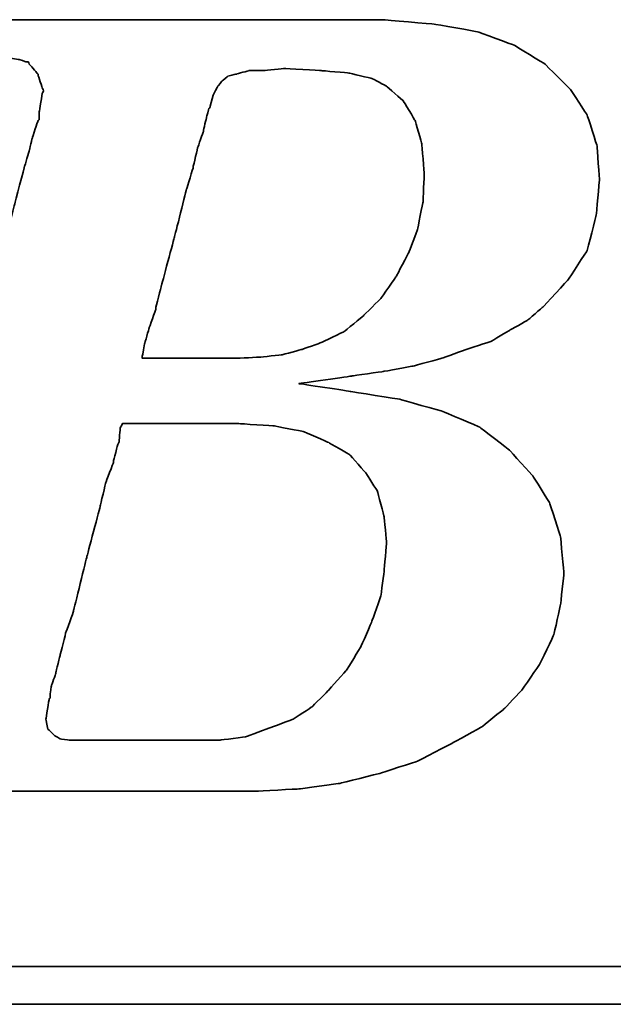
# Model space of a CAD drawing. Header units: millimetres. Extents: x 64 to 440, y -25 to 98.
# Tile 31 of 49: x 312.5 to 314.51, y 9.62 to 12.95. Entities that reach past the tile are written whole.
import ezdxf

# ---------------------------------------------------------------- set-up
doc = ezdxf.new("R2010")
doc.units = ezdxf.units.MM
doc.header["$LTSCALE"] = 0.15
doc.layers.add('DIM', color=4, linetype='CONTINUOUS')
doc.layers.add('layer 1', color=7, linetype='CONTINUOUS')

# ---------------------------------------------------------------- blocks, each defined once
blk = doc.blocks.new('TBI MOTION logo(完整正式版)')
at = {"layer": 'layer 1', "color": 22, "lineweight": 35}
for points, knots in [([(-64.65375, -6.86375), (-64.65375, -6.86375), (-64.84375, -7.29625), (-64.84375, -7.29625), (-64.84375, -7.29625), (-64.84375, -7.29625), (-64.86875, -7.34375), (-64.86875, -7.34375), (-64.86875, -7.34375), (-64.86875, -7.34375), (-64.86875, -7.36875), (-64.86875, -7.36875), (-64.86875, -7.36875), (-64.86875, -7.36875), (-65.15375, -7.65375), (-65.15375, -7.65375), (-65.15375, -7.65375), (-65.15375, -7.65375), (-65.17875, -7.65375), (-65.17875, -7.65375), (-65.17875, -7.65375), (-65.17875, -7.65375), (-65.20375, -7.67875), (-65.20375, -7.67875), (-65.20375, -7.67875), (-65.20375, -7.67875), (-65.58875, -7.87125), (-65.58875, -7.87125), (-65.58875, -7.87125), (-65.58875, -7.87125), (-65.63375, -7.87125), (-65.63375, -7.87125), (-65.63375, -7.87125), (-65.63375, -7.87125), (-65.65875, -7.89375), (-65.65875, -7.89375), (-65.65875, -7.89375), (-65.65875, -7.89375), (-66.09375, -7.94375), (-66.09375, -7.94375), (-66.09375, -7.94375), (-66.09375, -7.94375), (-66.11375, -7.94375), (-66.11375, -7.94375), (-66.11375, -7.94375), (-66.11375, -7.94375), (-66.16375, -7.94375), (-66.16375, -7.94375), (-66.16375, -7.94375), (-66.16375, -7.94375), (-66.30875, -7.94375), (-66.30875, -7.94375), (-66.30875, -7.94375), (-66.30875, -7.94375), (-66.69375, -7.94375), (-66.69375, -7.94375), (-66.69375, -7.94375), (-66.69375, -7.94375), (-67.07375, -7.94375), (-67.07375, -7.94375), (-67.07375, -7.94375), (-67.07375, -7.94375), (-67.12375, -7.94375), (-67.12375, -7.94375), (-67.12375, -7.94375), (-67.12375, -7.94375), (-67.12375, -7.96625), (-67.12375, -7.96625), (-67.12375, -7.96625), (-67.12375, -7.96625), (-67.14875, -7.99125), (-67.14875, -7.99125), (-67.14875, -7.99125), (-67.14875, -7.99125), (-67.24375, -8.34875), (-67.24375, -8.34875), (-67.24375, -8.34875), (-67.24375, -8.34875), (-67.31375, -8.68625), (-67.31375, -8.68625), (-67.31375, -8.68625), (-67.31375, -8.68625), (-67.26875, -8.68625), (-67.26875, -8.68625), (-67.26875, -8.68625), (-67.26875, -8.68625), (-67.07375, -8.68625), (-67.07375, -8.68625), (-67.07375, -8.68625), (-67.07375, -8.68625), (-66.54875, -8.68625), (-66.54875, -8.68625), (-66.54875, -8.68625), (-66.54875, -8.68625), (-65.82625, -8.68625), (-65.82625, -8.68625), (-65.82625, -8.68625), (-65.82625, -8.68625), (-65.01375, -8.68625), (-65.01375, -8.68625), (-65.01375, -8.68625), (-65.01375, -8.68625), (-64.05375, -8.68625), (-64.05375, -8.68625), (-64.05375, -8.68625), (-64.05375, -8.68625), (-62.08375, -8.68625), (-62.08375, -8.68625), (-62.08375, -8.68625), (-62.08375, -8.68625), (-60.06875, -8.68625), (-60.06875, -8.68625), (-60.06875, -8.68625), (-60.06875, -8.68625), (-59.10875, -8.68625), (-59.10875, -8.68625), (-59.10875, -8.68625), (-59.10875, -8.68625), (-58.29375, -8.68625), (-58.29375, -8.68625), (-58.29375, -8.68625), (-58.29375, -8.68625), (-57.57375, -8.68625), (-57.57375, -8.68625), (-57.57375, -8.68625), (-57.57375, -8.68625), (-57.04875, -8.68625), (-57.04875, -8.68625), (-57.04875, -8.68625), (-57.04875, -8.68625), (-56.85375, -8.68625), (-56.85375, -8.68625), (-56.85375, -8.68625), (-56.85375, -8.68625), (-56.70875, -8.68625), (-56.70875, -8.68625), (-56.70875, -8.68625), (-56.70875, -8.68625), (-56.61375, -8.68625), (-56.61375, -8.68625), (-56.61375, -8.68625), (-56.61375, -8.68625), (-56.56875, -8.68625), (-56.56875, -8.68625), (-56.56875, -8.68625), (-56.56875, -8.68625), (-55.65375, -8.63875), (-55.65375, -8.63875), (-55.65375, -8.63875), (-55.65375, -8.63875), (-54.76875, -8.51875), (-54.76875, -8.51875), (-54.76875, -8.51875), (-54.76875, -8.51875), (-53.90375, -8.30375), (-53.90375, -8.30375), (-53.90375, -8.30375), (-53.90375, -8.30375), (-53.08875, -8.03875), (-53.08875, -8.03875), (-53.08875, -8.03875), (-53.08875, -8.03875), (-52.34375, -7.65375), (-52.34375, -7.65375), (-52.34375, -7.65375), (-52.34375, -7.65375), (-51.69875, -7.29625), (-51.69875, -7.29625), (-51.69875, -7.29625), (-51.69875, -7.29625), (-51.21875, -6.91125), (-51.21875, -6.91125), (-51.21875, -6.91125), (-51.21875, -6.91125), (-50.83375, -6.50375), (-50.83375, -6.50375), (-50.83375, -6.50375), (-50.83375, -6.50375), (-50.44875, -5.94875), (-50.44875, -5.94875), (-50.44875, -5.94875), (-50.44875, -5.94875), (-50.13875, -5.30375), (-50.13875, -5.30375), (-50.13875, -5.30375), (-50.13875, -5.30375), (-49.99375, -4.65375), (-49.99375, -4.65375), (-49.99375, -4.65375), (-49.99375, -4.65375), (-49.92375, -3.98375), (-49.92375, -3.98375), (-49.92375, -3.98375), (-49.92375, -3.98375), (-49.99375, -3.19374), (-49.99375, -3.19374), (-49.99375, -3.19374), (-49.99375, -3.19374), (-50.23374, -2.44874), (-50.23374, -2.44874), (-50.23374, -2.44874), (-50.23374, -2.44874), (-50.59375, -1.87374), (-50.59375, -1.87374), (-50.59375, -1.87374), (-50.59375, -1.87374), (-51.09875, -1.31874), (-51.09875, -1.31874), (-51.09875, -1.31874), (-51.09875, -1.31874), (-51.74375, -0.81875), (-51.74375, -0.81875), (-51.74375, -0.81875), (-51.74375, -0.81875), (-52.53875, -0.48125), (-52.53875, -0.48125), (-52.53875, -0.48125), (-52.53875, -0.48125), (-53.47375, -0.21875), (-53.47375, -0.21875), (-53.47375, -0.21875), (-53.47375, -0.21875), (-54.52875, -0.04874), (-54.52875, -0.04874), (-54.52875, -0.04874), (-54.52875, -0.04874), (-55.65375, 0.12125), (-55.65375, 0.12125), (-55.65375, 0.12125), (-55.65375, 0.12125), (-54.50375, 0.28624), (-54.50375, 0.28624), (-54.50375, 0.28624), (-54.50375, 0.28624), (-53.83375, 0.38124), (-53.83375, 0.38124), (-53.83375, 0.38124), (-53.83375, 0.38124), (-53.18375, 0.50125), (-53.18375, 0.50125), (-53.18375, 0.50125), (-53.18375, 0.50125), (-52.55875, 0.66874), (-52.55875, 0.66874), (-52.55875, 0.66874), (-52.55875, 0.66874), (-52.03375, 0.86124), (-52.03375, 0.86124), (-52.03375, 0.86124), (-52.03375, 0.86124), (-51.50374, 1.03124), (-51.50374, 1.03124), (-51.50374, 1.03124), (-51.50374, 1.03124), (-51.09875, 1.27125), (-51.09875, 1.27125), (-51.09875, 1.27125), (-51.09875, 1.27125), (-50.71375, 1.48624), (-50.71375, 1.48624), (-50.71375, 1.48624), (-50.71375, 1.48624), (-50.37625, 1.77625), (-50.37625, 1.77625), (-50.37625, 1.77625), (-50.37625, 1.77625), (-49.82375, 2.37625), (-49.82375, 2.37625), (-49.82375, 2.37625), (-49.82375, 2.37625), (-49.41875, 2.99625), (-49.41875, 2.99625), (-49.41875, 2.99625), (-49.41875, 2.99625), (-49.22375, 3.76625), (-49.22375, 3.76625), (-49.22375, 3.76625), (-49.22375, 3.76625), (-49.15375, 4.50874), (-49.15375, 4.50874), (-49.15375, 4.50874), (-49.15375, 4.50874), (-49.20375, 5.25125), (-49.20375, 5.25125), (-49.20375, 5.25125), (-49.20375, 5.25125), (-49.41875, 5.92625), (-49.41875, 5.92625), (-49.41875, 5.92625), (-49.41875, 5.92625), (-49.77875, 6.47625), (-49.77875, 6.47625), (-49.77875, 6.47625), (-49.77875, 6.47625), (-50.33125, 7.02624), (-50.33125, 7.02624), (-50.33125, 7.02624), (-50.33125, 7.02624), (-51.00125, 7.43625), (-51.00125, 7.43625), (-51.00125, 7.43625), (-51.00125, 7.43625), (-51.79375, 7.72625), (-51.79375, 7.72625), (-51.79375, 7.72625), (-51.79375, 7.72625), (-52.72875, 7.89124), (-52.72875, 7.89124), (-52.72875, 7.89124), (-52.72875, 7.89124), (-53.83375, 7.98625), (-53.83375, 7.98625), (-53.83375, 7.98625), (-53.83375, 7.98625), (-53.92875, 7.98625), (-53.92875, 7.98625), (-53.92875, 7.98625), (-53.92875, 7.98625), (-54.26375, 7.98625), (-54.26375, 7.98625), (-54.26375, 7.98625), (-54.26375, 7.98625), (-54.74375, 7.98625), (-54.74375, 7.98625), (-54.74375, 7.98625), (-54.74375, 7.98625), (-55.36875, 7.98625), (-55.36875, 7.98625), (-55.36875, 7.98625), (-55.36875, 7.98625), (-56.13375, 7.98625), (-56.13375, 7.98625), (-56.13375, 7.98625), (-56.13375, 7.98625), (-56.94875, 7.98625), (-56.94875, 7.98625), (-56.94875, 7.98625), (-56.94875, 7.98625), (-58.77625, 7.98625), (-58.77625, 7.98625), (-58.77625, 7.98625), (-58.77625, 7.98625), (-60.59875, 7.98625), (-60.59875, 7.98625), (-60.59875, 7.98625), (-60.59875, 7.98625), (-61.41375, 7.98625), (-61.41375, 7.98625), (-61.41375, 7.98625), (-61.41375, 7.98625), (-62.17875, 7.98625), (-62.17875, 7.98625), (-62.17875, 7.98625), (-62.17875, 7.98625), (-62.80375, 7.98625), (-62.80375, 7.98625), (-62.80375, 7.98625), (-62.80375, 7.98625), (-63.30625, 7.98625), (-63.30625, 7.98625), (-63.30625, 7.98625), (-63.30625, 7.98625), (-63.57375, 7.98625), (-63.57375, 7.98625), (-63.57375, 7.98625), (-63.57375, 7.98625), (-63.57375, 7.96375), (-63.57375, 7.96375), (-63.57375, 7.96375), (-63.57375, 7.96375), (-63.59875, 7.94125), (-63.59875, 7.94125), (-63.59875, 7.94125), (-63.59875, 7.94125), (-63.69375, 7.55625), (-63.69375, 7.55625), (-63.69375, 7.55625), (-63.69375, 7.55625), (-63.76375, 7.24624), (-63.76375, 7.24624), (-63.76375, 7.24624), (-63.76375, 7.24624), (-63.23875, 7.24624), (-63.23875, 7.24624), (-63.23875, 7.24624), (-63.23875, 7.24624), (-62.75875, 7.24624), (-62.75875, 7.24624), (-62.75875, 7.24624), (-62.75875, 7.24624), (-62.61125, 7.24624), (-62.61125, 7.24624), (-62.61125, 7.24624), (-62.61125, 7.24624), (-62.56625, 7.24624), (-62.56625, 7.24624), (-62.56625, 7.24624), (-62.56625, 7.24624), (-62.22875, 7.24624), (-62.22875, 7.24624), (-62.22875, 7.24624), (-62.22875, 7.24624), (-62.20375, 7.24624), (-62.20375, 7.24624), (-62.20375, 7.24624), (-62.20375, 7.24624), (-62.17875, 7.21875), (-62.17875, 7.21875), (-62.17875, 7.21875), (-62.17875, 7.21875), (-61.96375, 7.17125), (-61.96375, 7.17125), (-61.96375, 7.17125), (-61.96375, 7.17125), (-61.72375, 7.12624), (-61.72375, 7.12624), (-61.72375, 7.12624), (-61.72375, 7.12624), (-61.70375, 7.12624), (-61.70375, 7.12624), (-61.70375, 7.12624), (-61.70375, 7.12624), (-61.55875, 7.07624), (-61.55875, 7.07624), (-61.55875, 7.07624), (-61.55875, 7.07624), (-61.50875, 7.07624), (-61.50875, 7.07624), (-61.50875, 7.07624), (-61.50875, 7.07624), (-61.48375, 7.02624), (-61.48375, 7.02624), (-61.48375, 7.02624), (-61.48375, 7.02624), (-61.31875, 6.83375), (-61.31875, 6.83375), (-61.31875, 6.83375), (-61.31875, 6.83375), (-61.29375, 6.81125), (-61.29375, 6.81125), (-61.29375, 6.81125), (-61.29375, 6.81125), (-61.29375, 6.78625), (-61.29375, 6.78625), (-61.29375, 6.78625), (-61.29375, 6.78625), (-61.19875, 6.50124), (-61.19875, 6.50124), (-61.19875, 6.50124), (-61.19875, 6.50124), (-61.17375, 6.45124), (-61.17375, 6.45124), (-61.17375, 6.45124), (-61.17375, 6.45124), (-61.19875, 6.40625), (-61.19875, 6.40625), (-61.19875, 6.40625), (-61.19875, 6.40625), (-61.26875, 5.99624), (-61.26875, 5.99624), (-61.26875, 5.99624), (-61.26875, 5.99624), (-61.26875, 5.85125), (-61.26875, 5.85125), (-61.26875, 5.85125), (-61.26875, 5.85125), (-61.26875, 5.82625), (-61.26875, 5.82625), (-61.26875, 5.82625), (-61.26875, 5.82625), (-61.29375, 5.80625), (-61.29375, 5.80625), (-61.29375, 5.80625), (-61.29375, 5.80625), (-61.34125, 5.66125), (-61.34125, 5.66125), (-61.34125, 5.66125), (-61.34125, 5.66125), (-61.41375, 5.44625), (-61.41375, 5.44625), (-61.41375, 5.44625), (-61.41375, 5.44625), (-61.48375, 5.15625), (-61.48375, 5.15625), (-61.48375, 5.15625), (-61.48375, 5.15625), (-61.58375, 4.82124), (-61.58375, 4.82124), (-61.58375, 4.82124), (-61.58375, 4.82124), (-61.79875, 4.00375), (-61.79875, 4.00375), (-61.79875, 4.00375), (-61.79875, 4.00375), (-62.05875, 2.99625), (-62.05875, 2.99625), (-62.05875, 2.99625), (-62.05875, 2.99625), (-62.34875, 1.91625), (-62.34875, 1.91625), (-62.34875, 1.91625), (-62.34875, 1.91625), (-62.97375, -0.41124), (-62.97375, -0.41124), (-62.97375, -0.41124), (-62.97375, -0.41124), (-63.59875, -2.75875), (-63.59875, -2.75875), (-63.59875, -2.75875), (-63.59875, -2.75875), (-63.88375, -3.86374), (-63.88375, -3.86374), (-63.88375, -3.86374), (-63.88375, -3.86374), (-64.14875, -4.82374), (-64.14875, -4.82374), (-64.14875, -4.82374), (-64.14875, -4.82374), (-64.36375, -5.64125), (-64.36375, -5.64125), (-64.36375, -5.64125), (-64.36375, -5.64125), (-64.43625, -5.97625), (-64.43625, -5.97625), (-64.43625, -5.97625), (-64.43625, -5.97625), (-64.50875, -6.28625), (-64.50875, -6.28625), (-64.50875, -6.28625), (-64.50875, -6.28625), (-64.50875, -6.30875), (-64.50875, -6.30875), (-64.50875, -6.30875), (-64.50875, -6.30875), (-64.57875, -6.50375), (-64.57875, -6.50375), (-64.57875, -6.50375), (-64.57875, -6.50375), (-64.62875, -6.69625), (-64.62875, -6.69625), (-64.62875, -6.69625), (-64.62875, -6.69625), (-64.62875, -6.76875), (-64.62875, -6.76875), (-64.62875, -6.76875), (-64.62875, -6.76875), (-64.62875, -6.81375), (-64.62875, -6.81375), (-64.62875, -6.81375), (-64.62875, -6.81375), (-64.62875, -6.83875), (-64.62875, -6.83875), (-64.62875, -6.83875), (-64.62875, -6.83875), (-64.65375, -6.86375), (-64.65375, -6.86375)], [0, 0, 0, 0, 0.00719424, 0.00719424, 0.00719424, 0.00719425, 0.01438849, 0.01438849, 0.01438849, 0.0143885, 0.02158273, 0.02158273, 0.02158273, 0.02158274, 0.02877698, 0.02877698, 0.02877698, 0.02877699, 0.03597122, 0.03597122, 0.03597122, 0.03597123, 0.04316547, 0.04316547, 0.04316547, 0.04316548, 0.05035971, 0.05035971, 0.05035971, 0.05035972, 0.05755396, 0.05755396, 0.05755396, 0.05755397, 0.0647482, 0.0647482, 0.0647482, 0.06474821, 0.07194245, 0.07194245, 0.07194245, 0.07194246, 0.07913669, 0.07913669, 0.07913669, 0.0791367, 0.08633094, 0.08633094, 0.08633094, 0.08633095, 0.09352518, 0.09352518, 0.09352518, 0.09352519, 0.10071942, 0.10071942, 0.10071942, 0.10071943, 0.10791367, 0.10791367, 0.10791367, 0.10791368, 0.11510791, 0.11510791, 0.11510791, 0.11510792, 0.12230216, 0.12230216, 0.12230216, 0.12230217, 0.1294964, 0.1294964, 0.1294964, 0.12949641, 0.13669065, 0.13669065, 0.13669065, 0.13669066, 0.14388489, 0.14388489, 0.14388489, 0.1438849, 0.15107914, 0.15107914, 0.15107914, 0.15107915, 0.15827338, 0.15827338, 0.15827338, 0.15827339, 0.16546763, 0.16546763, 0.16546763, 0.16546764, 0.17266187, 0.17266187, 0.17266187, 0.17266188, 0.17985612, 0.17985612, 0.17985612, 0.17985613, 0.18705036, 0.18705036, 0.18705036, 0.18705037, 0.1942446, 0.1942446, 0.1942446, 0.19424461, 0.20143885, 0.20143885, 0.20143885, 0.20143886, 0.20863309, 0.20863309, 0.20863309, 0.2086331, 0.21582734, 0.21582734, 0.21582734, 0.21582735, 0.22302158, 0.22302158, 0.22302158, 0.22302159, 0.23021583, 0.23021583, 0.23021583, 0.23021584, 0.23741007, 0.23741007, 0.23741007, 0.23741008, 0.24460432, 0.24460432, 0.24460432, 0.24460433, 0.25179856, 0.25179856, 0.25179856, 0.25179857, 0.25899281, 0.25899281, 0.25899281, 0.25899282, 0.26618705, 0.26618705, 0.26618705, 0.26618706, 0.27338129, 0.27338129, 0.27338129, 0.2733813, 0.28057554, 0.28057554, 0.28057554, 0.28057555, 0.28776978, 0.28776978, 0.28776978, 0.28776979, 0.29496403, 0.29496403, 0.29496403, 0.29496404, 0.30215827, 0.30215827, 0.30215827, 0.30215828, 0.30935252, 0.30935252, 0.30935252, 0.30935253, 0.31654676, 0.31654676, 0.31654676, 0.31654677, 0.32374101, 0.32374101, 0.32374101, 0.32374102, 0.33093525, 0.33093525, 0.33093525, 0.33093526, 0.3381295, 0.3381295, 0.3381295, 0.33812951, 0.34532374, 0.34532374, 0.34532374, 0.34532375, 0.35251799, 0.35251799, 0.35251799, 0.352518, 0.35971223, 0.35971223, 0.35971223, 0.35971224, 0.36690647, 0.36690647, 0.36690647, 0.36690648, 0.37410072, 0.37410072, 0.37410072, 0.37410073, 0.38129496, 0.38129496, 0.38129496, 0.38129497, 0.38848921, 0.38848921, 0.38848921, 0.38848922, 0.39568345, 0.39568345, 0.39568345, 0.39568346, 0.4028777, 0.4028777, 0.4028777, 0.40287771, 0.41007194, 0.41007194, 0.41007194, 0.41007195, 0.41726619, 0.41726619, 0.41726619, 0.4172662, 0.42446043, 0.42446043, 0.42446043, 0.42446044, 0.43165468, 0.43165468, 0.43165468, 0.43165469, 0.43884892, 0.43884892, 0.43884892, 0.43884893, 0.44604317, 0.44604317, 0.44604317, 0.44604318, 0.45323741, 0.45323741, 0.45323741, 0.45323742, 0.46043165, 0.46043165, 0.46043165, 0.46043166, 0.4676259, 0.4676259, 0.4676259, 0.46762591, 0.47482014, 0.47482014, 0.47482014, 0.47482015, 0.48201439, 0.48201439, 0.48201439, 0.4820144, 0.48920863, 0.48920863, 0.48920863, 0.48920864, 0.49640288, 0.49640288, 0.49640288, 0.49640289, 0.50359712, 0.50359712, 0.50359712, 0.50359713, 0.51079137, 0.51079137, 0.51079137, 0.51079138, 0.51798561, 0.51798561, 0.51798561, 0.51798562, 0.52517986, 0.52517986, 0.52517986, 0.52517987, 0.5323741, 0.5323741, 0.5323741, 0.53237411, 0.53956835, 0.53956835, 0.53956835, 0.53956836, 0.54676259, 0.54676259, 0.54676259, 0.5467626, 0.55395683, 0.55395683, 0.55395683, 0.55395684, 0.56115108, 0.56115108, 0.56115108, 0.56115109, 0.56834532, 0.56834532, 0.56834532, 0.56834533, 0.57553957, 0.57553957, 0.57553957, 0.57553958, 0.58273381, 0.58273381, 0.58273381, 0.58273382, 0.58992806, 0.58992806, 0.58992806, 0.58992807, 0.5971223, 0.5971223, 0.5971223, 0.59712231, 0.60431655, 0.60431655, 0.60431655, 0.60431656, 0.61151079, 0.61151079, 0.61151079, 0.6115108, 0.61870504, 0.61870504, 0.61870504, 0.61870505, 0.62589928, 0.62589928, 0.62589928, 0.62589929, 0.63309353, 0.63309353, 0.63309353, 0.63309354, 0.64028777, 0.64028777, 0.64028777, 0.64028778, 0.64748201, 0.64748201, 0.64748201, 0.64748202, 0.65467626, 0.65467626, 0.65467626, 0.65467627, 0.6618705, 0.6618705, 0.6618705, 0.66187051, 0.66906475, 0.66906475, 0.66906475, 0.66906476, 0.67625899, 0.67625899, 0.67625899, 0.676259, 0.68345324, 0.68345324, 0.68345324, 0.68345325, 0.69064748, 0.69064748, 0.69064748, 0.69064749, 0.69784173, 0.69784173, 0.69784173, 0.69784174, 0.70503597, 0.70503597, 0.70503597, 0.70503598, 0.71223022, 0.71223022, 0.71223022, 0.71223023, 0.71942446, 0.71942446, 0.71942446, 0.71942447, 0.72661871, 0.72661871, 0.72661871, 0.72661872, 0.73381295, 0.73381295, 0.73381295, 0.73381296, 0.74100719, 0.74100719, 0.74100719, 0.7410072, 0.74820144, 0.74820144, 0.74820144, 0.74820145, 0.75539568, 0.75539568, 0.75539568, 0.75539569, 0.76258993, 0.76258993, 0.76258993, 0.76258994, 0.76978417, 0.76978417, 0.76978417, 0.76978418, 0.77697842, 0.77697842, 0.77697842, 0.77697843, 0.78417266, 0.78417266, 0.78417266, 0.78417267, 0.79136691, 0.79136691, 0.79136691, 0.79136692, 0.79856115, 0.79856115, 0.79856115, 0.79856116, 0.8057554, 0.8057554, 0.8057554, 0.80575541, 0.81294964, 0.81294964, 0.81294964, 0.81294965, 0.82014388, 0.82014388, 0.82014388, 0.82014389, 0.82733813, 0.82733813, 0.82733813, 0.82733814, 0.83453237, 0.83453237, 0.83453237, 0.83453238, 0.84172662, 0.84172662, 0.84172662, 0.84172663, 0.84892086, 0.84892086, 0.84892086, 0.84892087, 0.85611511, 0.85611511, 0.85611511, 0.85611512, 0.86330935, 0.86330935, 0.86330935, 0.86330936, 0.8705036, 0.8705036, 0.8705036, 0.87050361, 0.87769784, 0.87769784, 0.87769784, 0.87769785, 0.88489209, 0.88489209, 0.88489209, 0.8848921, 0.89208633, 0.89208633, 0.89208633, 0.89208634, 0.89928058, 0.89928058, 0.89928058, 0.89928059, 0.90647482, 0.90647482, 0.90647482, 0.90647483, 0.91366906, 0.91366906, 0.91366906, 0.91366907, 0.92086331, 0.92086331, 0.92086331, 0.92086332, 0.92805755, 0.92805755, 0.92805755, 0.92805756, 0.9352518, 0.9352518, 0.9352518, 0.93525181, 0.94244604, 0.94244604, 0.94244604, 0.94244605, 0.94964029, 0.94964029, 0.94964029, 0.9496403, 0.95683453, 0.95683453, 0.95683453, 0.95683454, 0.96402878, 0.96402878, 0.96402878, 0.96402879, 0.97122302, 0.97122302, 0.97122302, 0.97122303, 0.97841727, 0.97841727, 0.97841727, 0.97841728, 0.98561151, 0.98561151, 0.98561151, 0.98561152, 0.99280576, 0.99280576, 0.99280576, 0.99280577, 1, 1, 1, 1]), ([(-57.50375, 6.35625), (-57.50375, 6.35625), (-57.57375, 6.11625), (-57.57375, 6.11625), (-57.57375, 6.11625), (-57.57375, 6.11625), (-57.57375, 6.09125), (-57.57375, 6.09125), (-57.57375, 6.09125), (-57.57375, 6.09125), (-57.59875, 6.06625), (-57.59875, 6.06625), (-57.59875, 6.06625), (-57.59875, 6.06625), (-57.64875, 5.87625), (-57.64875, 5.87625), (-57.64875, 5.87625), (-57.64875, 5.87625), (-57.71875, 5.58875), (-57.71875, 5.58875), (-57.71875, 5.58875), (-57.71875, 5.58875), (-57.71875, 5.56625), (-57.71875, 5.56625), (-57.71875, 5.56625), (-57.71875, 5.56625), (-57.83875, 5.23125), (-57.83875, 5.23125), (-57.83875, 5.23125), (-57.83875, 5.23125), (-57.93625, 4.82124), (-57.93625, 4.82124), (-57.93625, 4.82124), (-57.93625, 4.82124), (-57.93625, 4.79624), (-57.93625, 4.79624), (-57.93625, 4.79624), (-57.93625, 4.79624), (-58.07875, 4.34125), (-58.07875, 4.34125), (-58.07875, 4.34125), (-58.07875, 4.34125), (-58.34375, 3.28625), (-58.34375, 3.28625), (-58.34375, 3.28625), (-58.34375, 3.28625), (-58.62875, 2.23124), (-58.62875, 2.23124), (-58.62875, 2.23124), (-58.62875, 2.23124), (-58.74875, 1.75125), (-58.74875, 1.75125), (-58.74875, 1.75125), (-58.74875, 1.75125), (-58.74875, 1.72625), (-58.74875, 1.72625), (-58.74875, 1.72625), (-58.74875, 1.72625), (-58.89375, 1.31625), (-58.89375, 1.31625), (-58.89375, 1.31625), (-58.89375, 1.31625), (-58.98875, 0.98124), (-58.98875, 0.98124), (-58.98875, 0.98124), (-58.98875, 0.98124), (-59.03875, 0.71625), (-59.03875, 0.71625), (-59.03875, 0.71625), (-59.03875, 0.71625), (-59.03875, 0.66874), (-59.03875, 0.66874), (-59.03875, 0.66874), (-59.03875, 0.66874), (-58.91875, 0.66874), (-58.91875, 0.66874), (-58.91875, 0.66874), (-58.91875, 0.66874), (-58.53375, 0.66874), (-58.53375, 0.66874), (-58.53375, 0.66874), (-58.53375, 0.66874), (-58.10375, 0.66874), (-58.10375, 0.66874), (-58.10375, 0.66874), (-58.10375, 0.66874), (-57.66875, 0.66874), (-57.66875, 0.66874), (-57.66875, 0.66874), (-57.66875, 0.66874), (-57.33375, 0.66874), (-57.33375, 0.66874), (-57.33375, 0.66874), (-57.33375, 0.66874), (-57.09375, 0.66874), (-57.09375, 0.66874), (-57.09375, 0.66874), (-57.09375, 0.66874), (-56.99875, 0.66874), (-56.99875, 0.66874), (-56.99875, 0.66874), (-56.99875, 0.66874), (-56.49375, 0.69374), (-56.49375, 0.69374), (-56.49375, 0.69374), (-56.49375, 0.69374), (-56.01375, 0.74374), (-56.01375, 0.74374), (-56.01375, 0.74374), (-56.01375, 0.74374), (-55.58375, 0.86124), (-55.58375, 0.86124), (-55.58375, 0.86124), (-55.58375, 0.86124), (-55.17375, 1.00624), (-55.17375, 1.00624), (-55.17375, 1.00624), (-55.17375, 1.00624), (-54.67375, 1.24625), (-54.67375, 1.24625), (-54.67375, 1.24625), (-54.67375, 1.24625), (-54.26375, 1.58124), (-54.26375, 1.58124), (-54.26375, 1.58124), (-54.26375, 1.58124), (-53.87875, 1.96374), (-53.87875, 1.96374), (-53.87875, 1.96374), (-53.87875, 1.96374), (-53.54375, 2.44625), (-53.54375, 2.44625), (-53.54375, 2.44625), (-53.54375, 2.44625), (-53.27875, 2.95125), (-53.27875, 2.95125), (-53.27875, 2.95125), (-53.27875, 2.95125), (-53.08875, 3.45124), (-53.08875, 3.45124), (-53.08875, 3.45124), (-53.08875, 3.45124), (-52.96875, 4.05124), (-52.96875, 4.05124), (-52.96875, 4.05124), (-52.96875, 4.05124), (-52.94375, 4.65125), (-52.94375, 4.65125), (-52.94375, 4.65125), (-52.94375, 4.65125), (-52.99375, 5.30125), (-52.99375, 5.30125), (-52.99375, 5.30125), (-52.99375, 5.30125), (-53.13875, 5.80625), (-53.13875, 5.80625), (-53.13875, 5.80625), (-53.13875, 5.80625), (-53.39875, 6.23625), (-53.39875, 6.23625), (-53.39875, 6.23625), (-53.39875, 6.23625), (-53.75875, 6.54875), (-53.75875, 6.54875), (-53.75875, 6.54875), (-53.75875, 6.54875), (-54.07375, 6.71625), (-54.07375, 6.71625), (-54.07375, 6.71625), (-54.07375, 6.71625), (-54.57375, 6.83375), (-54.57375, 6.83375), (-54.57375, 6.83375), (-54.57375, 6.83375), (-55.17375, 6.88625), (-55.17375, 6.88625), (-55.17375, 6.88625), (-55.17375, 6.88625), (-55.96875, 6.93125), (-55.96875, 6.93125), (-55.96875, 6.93125), (-55.96875, 6.93125), (-56.39875, 6.88625), (-56.39875, 6.88625), (-56.39875, 6.88625), (-56.39875, 6.88625), (-56.42125, 6.88625), (-56.42125, 6.88625), (-56.42125, 6.88625), (-56.42125, 6.88625), (-56.73375, 6.88625), (-56.73375, 6.88625), (-56.73375, 6.88625), (-56.73375, 6.88625), (-56.99875, 6.81125), (-56.99875, 6.81125), (-56.99875, 6.81125), (-56.99875, 6.81125), (-57.02375, 6.81125), (-57.02375, 6.81125), (-57.02375, 6.81125), (-57.02375, 6.81125), (-57.18875, 6.76625), (-57.18875, 6.76625), (-57.18875, 6.76625), (-57.18875, 6.76625), (-57.30875, 6.66625), (-57.30875, 6.66625), (-57.30875, 6.66625), (-57.30875, 6.66625), (-57.40875, 6.54875), (-57.40875, 6.54875), (-57.40875, 6.54875), (-57.40875, 6.54875), (-57.50375, 6.35625), (-57.50375, 6.35625)], [0, 0, 0, 0, 0.01851852, 0.01851852, 0.01851852, 0.01851853, 0.03703704, 0.03703704, 0.03703704, 0.03703705, 0.05555556, 0.05555556, 0.05555556, 0.05555557, 0.07407407, 0.07407407, 0.07407407, 0.07407408, 0.09259259, 0.09259259, 0.09259259, 0.0925926, 0.11111111, 0.11111111, 0.11111111, 0.11111112, 0.12962963, 0.12962963, 0.12962963, 0.12962964, 0.14814815, 0.14814815, 0.14814815, 0.14814816, 0.16666667, 0.16666667, 0.16666667, 0.16666668, 0.18518519, 0.18518519, 0.18518519, 0.1851852, 0.2037037, 0.2037037, 0.2037037, 0.20370371, 0.22222222, 0.22222222, 0.22222222, 0.22222223, 0.24074074, 0.24074074, 0.24074074, 0.24074075, 0.25925926, 0.25925926, 0.25925926, 0.25925927, 0.27777778, 0.27777778, 0.27777778, 0.27777779, 0.2962963, 0.2962963, 0.2962963, 0.29629631, 0.31481481, 0.31481481, 0.31481481, 0.31481482, 0.33333333, 0.33333333, 0.33333333, 0.33333334, 0.35185185, 0.35185185, 0.35185185, 0.35185186, 0.37037037, 0.37037037, 0.37037037, 0.37037038, 0.38888889, 0.38888889, 0.38888889, 0.3888889, 0.40740741, 0.40740741, 0.40740741, 0.40740742, 0.42592593, 0.42592593, 0.42592593, 0.42592594, 0.44444444, 0.44444444, 0.44444444, 0.44444445, 0.46296296, 0.46296296, 0.46296296, 0.46296297, 0.48148148, 0.48148148, 0.48148148, 0.48148149, 0.5, 0.5, 0.5, 0.50000001, 0.51851852, 0.51851852, 0.51851852, 0.51851853, 0.53703704, 0.53703704, 0.53703704, 0.53703705, 0.55555556, 0.55555556, 0.55555556, 0.55555557, 0.57407407, 0.57407407, 0.57407407, 0.57407408, 0.59259259, 0.59259259, 0.59259259, 0.5925926, 0.61111111, 0.61111111, 0.61111111, 0.61111112, 0.62962963, 0.62962963, 0.62962963, 0.62962964, 0.64814815, 0.64814815, 0.64814815, 0.64814816, 0.66666667, 0.66666667, 0.66666667, 0.66666668, 0.68518519, 0.68518519, 0.68518519, 0.6851852, 0.7037037, 0.7037037, 0.7037037, 0.70370371, 0.72222222, 0.72222222, 0.72222222, 0.72222223, 0.74074074, 0.74074074, 0.74074074, 0.74074075, 0.75925926, 0.75925926, 0.75925926, 0.75925927, 0.77777778, 0.77777778, 0.77777778, 0.77777779, 0.7962963, 0.7962963, 0.7962963, 0.79629631, 0.81481481, 0.81481481, 0.81481481, 0.81481482, 0.83333333, 0.83333333, 0.83333333, 0.83333334, 0.85185185, 0.85185185, 0.85185185, 0.85185186, 0.87037037, 0.87037037, 0.87037037, 0.87037038, 0.88888889, 0.88888889, 0.88888889, 0.8888889, 0.90740741, 0.90740741, 0.90740741, 0.90740742, 0.92592593, 0.92592593, 0.92592593, 0.92592594, 0.94444444, 0.94444444, 0.94444444, 0.94444445, 0.96296296, 0.96296296, 0.96296296, 0.96296297, 0.98148148, 0.98148148, 0.98148148, 0.98148149, 1, 1, 1, 1]), ([(-61.03125, -6.57375), (-61.03125, -6.57375), (-61.03125, -6.67125), (-61.03125, -6.67125), (-61.03125, -6.67125), (-61.03125, -6.67125), (-61.05375, -6.69625), (-61.05375, -6.69625), (-61.05375, -6.69625), (-61.05375, -6.69625), (-61.12375, -7.12875), (-61.12375, -7.12875), (-61.12375, -7.12875), (-61.12375, -7.12875), (-61.07875, -7.34375), (-61.07875, -7.34375), (-61.07875, -7.34375), (-61.07875, -7.34375), (-60.93375, -7.48875), (-60.93375, -7.48875), (-60.93375, -7.48875), (-60.93375, -7.48875), (-60.81375, -7.55625), (-60.81375, -7.55625), (-60.81375, -7.55625), (-60.81375, -7.55625), (-60.62375, -7.58375), (-60.62375, -7.58375), (-60.62375, -7.58375), (-60.62375, -7.58375), (-60.30875, -7.58375), (-60.30875, -7.58375), (-60.30875, -7.58375), (-60.30875, -7.58375), (-59.97375, -7.58375), (-59.97375, -7.58375), (-59.97375, -7.58375), (-59.97375, -7.58375), (-59.87875, -7.58375), (-59.87875, -7.58375), (-59.87875, -7.58375), (-59.87875, -7.58375), (-59.63625, -7.58375), (-59.63625, -7.58375), (-59.63625, -7.58375), (-59.63625, -7.58375), (-58.96875, -7.58375), (-58.96875, -7.58375), (-58.96875, -7.58375), (-58.96875, -7.58375), (-58.29375, -7.58375), (-58.29375, -7.58375), (-58.29375, -7.58375), (-58.29375, -7.58375), (-58.05375, -7.58375), (-58.05375, -7.58375), (-58.05375, -7.58375), (-58.05375, -7.58375), (-57.98375, -7.58375), (-57.98375, -7.58375), (-57.98375, -7.58375), (-57.98375, -7.58375), (-57.35875, -7.58375), (-57.35875, -7.58375), (-57.35875, -7.58375), (-57.35875, -7.58375), (-56.78375, -7.50875), (-56.78375, -7.50875), (-56.78375, -7.50875), (-56.78375, -7.50875), (-56.27875, -7.31875), (-56.27875, -7.31875), (-56.27875, -7.31875), (-56.27875, -7.31875), (-55.77375, -7.12875), (-55.77375, -7.12875), (-55.77375, -7.12875), (-55.77375, -7.12875), (-55.36875, -6.86375), (-55.36875, -6.86375), (-55.36875, -6.86375), (-55.36875, -6.86375), (-55.00875, -6.50375), (-55.00875, -6.50375), (-55.00875, -6.50375), (-55.00875, -6.50375), (-54.62375, -6.06875), (-54.62375, -6.06875), (-54.62375, -6.06875), (-54.62375, -6.06875), (-54.31375, -5.56875), (-54.31375, -5.56875), (-54.31375, -5.56875), (-54.31375, -5.56875), (-54.07375, -5.01625), (-54.07375, -5.01625), (-54.07375, -5.01625), (-54.07375, -5.01625), (-53.87875, -4.46374), (-53.87875, -4.46374), (-53.87875, -4.46374), (-53.87875, -4.46374), (-53.80875, -3.91375), (-53.80875, -3.91375), (-53.80875, -3.91375), (-53.80875, -3.91375), (-53.75875, -3.31375), (-53.75875, -3.31375), (-53.75875, -3.31375), (-53.75875, -3.31375), (-53.80875, -2.75875), (-53.80875, -2.75875), (-53.80875, -2.75875), (-53.80875, -2.75875), (-53.95375, -2.20875), (-53.95375, -2.20875), (-53.95375, -2.20875), (-53.95375, -2.20875), (-54.19375, -1.82625), (-54.19375, -1.82625), (-54.19375, -1.82625), (-54.19375, -1.82625), (-54.55375, -1.41875), (-54.55375, -1.41875), (-54.55375, -1.41875), (-54.55375, -1.41875), (-55.00875, -1.15125), (-55.00875, -1.15125), (-55.00875, -1.15125), (-55.00875, -1.15125), (-55.56125, -0.91375), (-55.56125, -0.91375), (-55.56125, -0.91375), (-55.56125, -0.91375), (-56.18125, -0.79375), (-56.18125, -0.79375), (-56.18125, -0.79375), (-56.18125, -0.79375), (-56.94875, -0.74374), (-56.94875, -0.74374), (-56.94875, -0.74374), (-56.94875, -0.74374), (-56.99875, -0.74374), (-56.99875, -0.74374), (-56.99875, -0.74374), (-56.99875, -0.74374), (-57.09375, -0.74374), (-57.09375, -0.74374), (-57.09375, -0.74374), (-57.09375, -0.74374), (-57.38375, -0.74374), (-57.38375, -0.74374), (-57.38375, -0.74374), (-57.38375, -0.74374), (-57.76875, -0.74374), (-57.76875, -0.74374), (-57.76875, -0.74374), (-57.76875, -0.74374), (-58.24625, -0.74374), (-58.24625, -0.74374), (-58.24625, -0.74374), (-58.24625, -0.74374), (-58.72875, -0.74374), (-58.72875, -0.74374), (-58.72875, -0.74374), (-58.72875, -0.74374), (-59.20875, -0.74374), (-59.20875, -0.74374), (-59.20875, -0.74374), (-59.20875, -0.74374), (-59.46875, -0.74374), (-59.46875, -0.74374), (-59.46875, -0.74374), (-59.46875, -0.74374), (-59.51625, -0.83875), (-59.51625, -0.83875), (-59.51625, -0.83875), (-59.51625, -0.83875), (-59.54375, -1.15125), (-59.54375, -1.15125), (-59.54375, -1.15125), (-59.54375, -1.15125), (-59.56375, -1.17874), (-59.56375, -1.17874), (-59.56375, -1.17874), (-59.56375, -1.17874), (-59.66375, -1.55875), (-59.66375, -1.55875), (-59.66375, -1.55875), (-59.66375, -1.55875), (-59.66375, -1.58375), (-59.66375, -1.58375), (-59.66375, -1.58375), (-59.66375, -1.58375), (-59.82875, -2.01874), (-59.82875, -2.01874), (-59.82875, -2.01874), (-59.82875, -2.01874), (-59.94875, -2.52125), (-59.94875, -2.52125), (-59.94875, -2.52125), (-59.94875, -2.52125), (-60.23875, -3.62375), (-60.23875, -3.62375), (-60.23875, -3.62375), (-60.23875, -3.62375), (-60.52375, -4.77624), (-60.52375, -4.77624), (-60.52375, -4.77624), (-60.52375, -4.77624), (-60.52375, -4.79874), (-60.52375, -4.79874), (-60.52375, -4.79874), (-60.52375, -4.79874), (-60.69125, -5.25375), (-60.69125, -5.25375), (-60.69125, -5.25375), (-60.69125, -5.25375), (-60.81375, -5.73625), (-60.81375, -5.73625), (-60.81375, -5.73625), (-60.81375, -5.73625), (-60.90875, -6.11875), (-60.90875, -6.11875), (-60.90875, -6.11875), (-60.90875, -6.11875), (-60.90875, -6.14375), (-60.90875, -6.14375), (-60.90875, -6.14375), (-60.90875, -6.14375), (-61.00375, -6.40875), (-61.00375, -6.40875), (-61.00375, -6.40875), (-61.00375, -6.40875), (-61.03125, -6.57375), (-61.03125, -6.57375)], [0, 0, 0, 0, 0.01694915, 0.01694915, 0.01694915, 0.01694916, 0.03389831, 0.03389831, 0.03389831, 0.03389832, 0.05084746, 0.05084746, 0.05084746, 0.05084747, 0.06779661, 0.06779661, 0.06779661, 0.06779662, 0.08474576, 0.08474576, 0.08474576, 0.08474577, 0.10169492, 0.10169492, 0.10169492, 0.10169493, 0.11864407, 0.11864407, 0.11864407, 0.11864408, 0.13559322, 0.13559322, 0.13559322, 0.13559323, 0.15254237, 0.15254237, 0.15254237, 0.15254238, 0.16949153, 0.16949153, 0.16949153, 0.16949154, 0.18644068, 0.18644068, 0.18644068, 0.18644069, 0.20338983, 0.20338983, 0.20338983, 0.20338984, 0.22033898, 0.22033898, 0.22033898, 0.22033899, 0.23728814, 0.23728814, 0.23728814, 0.23728815, 0.25423729, 0.25423729, 0.25423729, 0.2542373, 0.27118644, 0.27118644, 0.27118644, 0.27118645, 0.28813559, 0.28813559, 0.28813559, 0.2881356, 0.30508475, 0.30508475, 0.30508475, 0.30508476, 0.3220339, 0.3220339, 0.3220339, 0.32203391, 0.33898305, 0.33898305, 0.33898305, 0.33898306, 0.3559322, 0.3559322, 0.3559322, 0.35593221, 0.37288136, 0.37288136, 0.37288136, 0.37288137, 0.38983051, 0.38983051, 0.38983051, 0.38983052, 0.40677966, 0.40677966, 0.40677966, 0.40677967, 0.42372881, 0.42372881, 0.42372881, 0.42372882, 0.44067797, 0.44067797, 0.44067797, 0.44067798, 0.45762712, 0.45762712, 0.45762712, 0.45762713, 0.47457627, 0.47457627, 0.47457627, 0.47457628, 0.49152542, 0.49152542, 0.49152542, 0.49152543, 0.50847458, 0.50847458, 0.50847458, 0.50847459, 0.52542373, 0.52542373, 0.52542373, 0.52542374, 0.54237288, 0.54237288, 0.54237288, 0.54237289, 0.55932203, 0.55932203, 0.55932203, 0.55932204, 0.57627119, 0.57627119, 0.57627119, 0.5762712, 0.59322034, 0.59322034, 0.59322034, 0.59322035, 0.61016949, 0.61016949, 0.61016949, 0.6101695, 0.62711864, 0.62711864, 0.62711864, 0.62711865, 0.6440678, 0.6440678, 0.6440678, 0.64406781, 0.66101695, 0.66101695, 0.66101695, 0.66101696, 0.6779661, 0.6779661, 0.6779661, 0.67796611, 0.69491525, 0.69491525, 0.69491525, 0.69491526, 0.71186441, 0.71186441, 0.71186441, 0.71186442, 0.72881356, 0.72881356, 0.72881356, 0.72881357, 0.74576271, 0.74576271, 0.74576271, 0.74576272, 0.76271186, 0.76271186, 0.76271186, 0.76271187, 0.77966102, 0.77966102, 0.77966102, 0.77966103, 0.79661017, 0.79661017, 0.79661017, 0.79661018, 0.81355932, 0.81355932, 0.81355932, 0.81355933, 0.83050847, 0.83050847, 0.83050847, 0.83050848, 0.84745763, 0.84745763, 0.84745763, 0.84745764, 0.86440678, 0.86440678, 0.86440678, 0.86440679, 0.88135593, 0.88135593, 0.88135593, 0.88135594, 0.89830508, 0.89830508, 0.89830508, 0.89830509, 0.91525424, 0.91525424, 0.91525424, 0.91525425, 0.93220339, 0.93220339, 0.93220339, 0.9322034, 0.94915254, 0.94915254, 0.94915254, 0.94915255, 0.96610169, 0.96610169, 0.96610169, 0.9661017, 0.98305085, 0.98305085, 0.98305085, 0.98305086, 1, 1, 1, 1]), ([(75.90875, -9.47875), (75.90875, -9.47875), (75.90875, -12.28625), (75.90875, -12.28625), (75.90875, -12.28625), (75.90875, -12.28625), (75.90875, -12.47875), (75.90875, -12.47875), (75.90875, -12.47875), (75.90875, -12.47875), (75.71625, -12.47875), (75.71625, -12.47875), (75.71625, -12.47875), (75.71625, -12.47875), (-88.32875, -12.47875), (-88.32875, -12.47875), (-88.32875, -12.47875), (-88.32875, -12.47875), (-88.32875, -13.29375), (-88.32875, -13.29375), (-88.32875, -13.29375), (-88.32875, -13.29375), (82.89125, -13.29375), (82.89125, -13.29375), (82.89125, -13.29375), (82.89125, -13.29375), (75.90875, -9.47875), (75.90875, -9.47875)], [0, 0, 0, 0, 0.14285714, 0.14285714, 0.14285714, 0.14285715, 0.28571429, 0.28571429, 0.28571429, 0.2857143, 0.42857143, 0.42857143, 0.42857143, 0.42857144, 0.57142857, 0.57142857, 0.57142857, 0.57142858, 0.71428571, 0.71428571, 0.71428571, 0.71428572, 0.85714286, 0.85714286, 0.85714286, 0.85714287, 1, 1, 1, 1])]:
    blk.add_open_spline(points, degree=3, knots=knots, dxfattribs=at)

msp = doc.modelspace()

# ---------------------------------------------------------------- block references
at = {"layer": 'DIM', "color": 0, "xscale": 0.1563722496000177, "yscale": 0.1563722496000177, "zscale": 0.1563722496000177}
msp.add_blockref('TBI MOTION logo(完整正式版)', (322.1481, 11.6996), dxfattribs=at)

doc.saveas('drawing.dxf')
